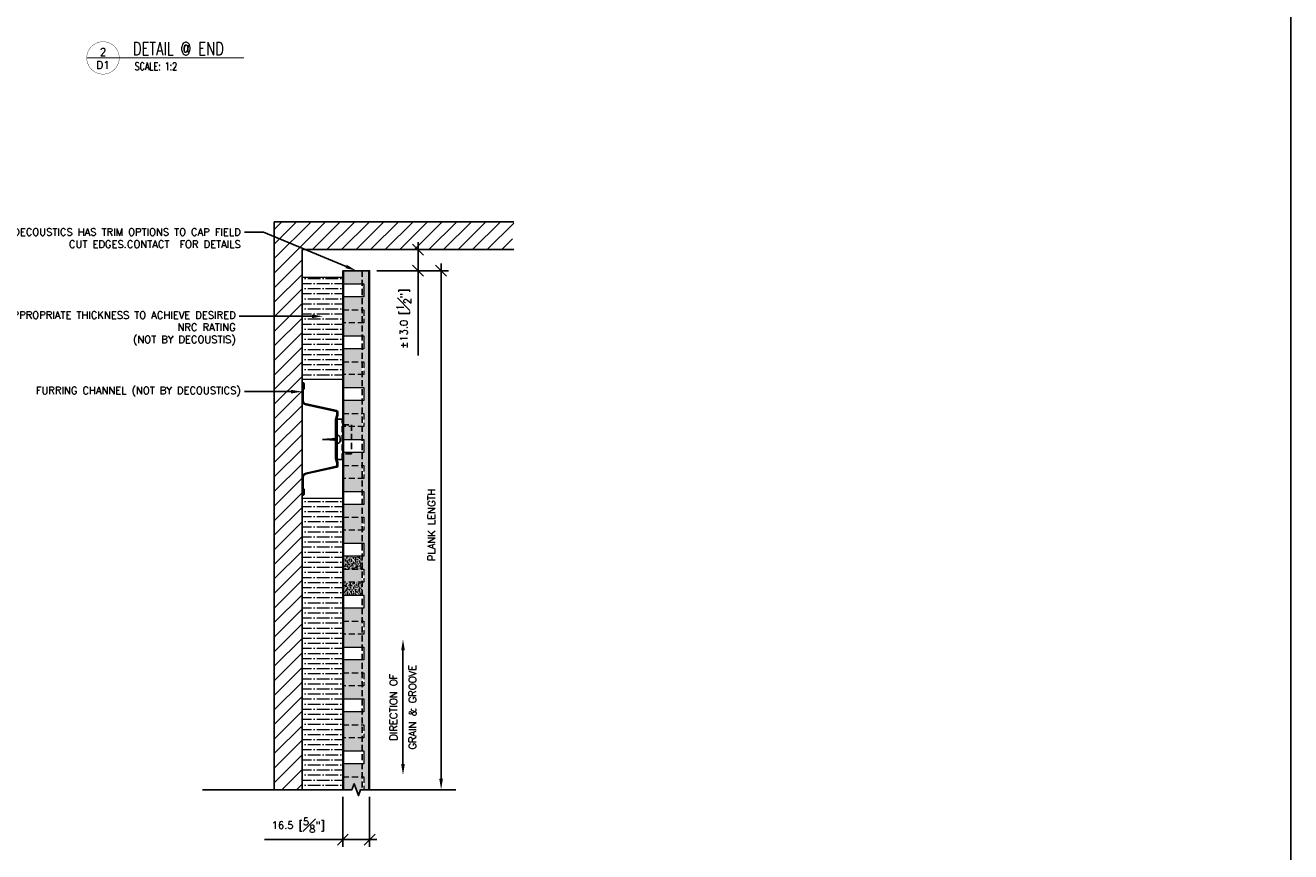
# Model space of a CAD drawing. Header units: millimetres. Extents: x 0 to 4899, y -1170 to 1888.
# Tile 7 of 11: x 999 to 1779, y 280 to 790. Entities that reach past the tile are written whole.
import ezdxf
from ezdxf import colors
from ezdxf.entities.mleader import LeaderData, LeaderLine
from ezdxf.enums import TextEntityAlignment as Align
from ezdxf.math import Vec2, Vec3

# ---------------------------------------------------------------- set-up
doc = ezdxf.new("R2010")
doc.units = ezdxf.units.MM
doc.header["$LTSCALE"] = 15
doc.header["$MEASUREMENT"] = 0
doc.set_wipeout_variables(frame=1)
doc.linetypes.add('HIDDEN', pattern=[0.375, 0.25, -0.125])
for name, color, linetype in [('1-ARCH', 1, 'Continuous'), ('1-DIM', 4, 'Continuous'), ('1-MOUNT', 155, 'Continuous'), ('1-PANEL', 6, 'Continuous'), ('1-TEXT', 2, 'Continuous'), ('1-TITLE', 4, 'Continuous')]:
    doc.layers.add(name, color=color, linetype=linetype)
doc.layers.add('1-VIEWPORT', color=3, linetype='Continuous', plot=False)
doc.styles.add('TEXT', font='romans.shx')
doc.dimstyles.new('WDIM 1-2', dxfattribs={"dimscale": 2.25, "dimtxt": 2, "dimasz": 3, "dimexe": 2, "dimexo": 2, "dimgap": 1.6, "dimtad": 1, "dimdec": 1, "dimzin": 3, "dimdsep": 46, "dimtxsty": 'TEXT', "dimblk": 'OBLIQUE', "dimcen": 2, "dimdle": 2, "dimclrd": 256, "dimclre": 4, "dimclrt": 2, "dimazin": 0, "dimtfac": 1, "dimtdec": 1, "dimtmove": 0, "dimatfit": 3, "dimfxl": 0, "dimfrac": 2, "dimtolj": 1, "dimtzin": 0, "dimlwd": -1, "dimlwe": -1, "dimarcsym": 0})
pattern_1 = [(307.5, (1354.3163, 746.645), (1.926824, 0.0629934), [0, -1.52, 0, -1.7, 0, -1.625]), (277.5, (1354.3163, 746.645), (2.822146, -1.769777), [0, -0.82, 0, -1.37, 0, -0.525]), (237.5, (1354.3163, 747.875), (0.005659, -3.114142), [0, -0.5, 0, -1.8, 0, -2.35]), (227.5, (1354.3163, 747.875), (0.877676, -3.006127), [0, -0.25, 0, -1.18, 0, -1.35])]
pattern_2 = [(0, (-3343.6362, 352.7965), (5.46875, 3.125), [7.8125, -1.5625, 0, -1.5625])]

# ---------------------------------------------------------------- blocks, each defined once
blk = doc.blocks.new('*U91')
at = {"layer": '1-TEXT', "color": 2, "style": 'TEXT'}
blk.add_attdef('VIEWNAME', (0.89, 0.061), '', height=0.25, dxfattribs=at)
at = {"layer": '1-TEXT', "style": 'TEXT'}
for tag, p in [('NOTE1', (0.926, -0.281)), ('NOTE2', (0.926, -0.463)), ('NOTE3', (0.926, -0.655)), ('NOTE4', (0.926, -0.832))]:
    blk.add_attdef(tag, p, '', height=0.125, dxfattribs=at)
blk.add_wipeout([(0.314, 0.314), (0.236, 0.304), (0.163, 0.275), (0.099, 0.229), (0.049, 0.168), (0.015, 0.097), (0.001, 0.02), (0.006, -0.059), (0.03, -0.134), (0.072, -0.2), (0.13, -0.254), (0.199, -0.292), (0.275, -0.312), (0.354, -0.312), (0.43, -0.292), (0.499, -0.254), (0.556, -0.2), (0.599, -0.134), (0.623, -0.059), (0.628, 0.02), (0.613, 0.097), (0.58, 0.168), (0.529, 0.229), (0.466, 0.275), (0.392, 0.304)])
at = {"layer": '1-TITLE', "const_width": 0.00651}
blk.add_lwpolyline([(0, 0, 1), (0.628, 0, 0.414214), (0.314, 0.314, 0.414214), (0, 0, 2.926408)], format="xyb", dxfattribs=at)
at = {"layer": '1-TITLE', "const_width": 0.02}
blk.add_lwpolyline([(0, 0), (3.041, 0)], dxfattribs=at)
at = {"layer": '1-TEXT', "style": 'TEXT'}
for tag, p in [('DETAIL#', (0.301, 0.094)), ('SHEET#', (0.306, -0.207))]:
    blk.add_attdef(tag, text='', height=0.125, dxfattribs=at).set_placement(p, align=Align.CENTER)
blk = doc.blocks.new('Hatsec_02')
at = {"layer": '1-ARCH'}
blk.add_lwpolyline([(1.217, 0.032, -0.414487), (1.232, 0.047), (1.36, 0.047, -0.414214), (1.375, 0.032), (1.375, 0.015, -0.414214), (1.36, 0), (0.956, 0, -0.352059), (0.834, 0.098), (0.67, 0.845, 0.352059), (0.662, 0.851), (0.585, 0.851), (0.48, 0.818), (-0.48, 0.818), (-0.585, 0.851), (-0.662, 0.851, 0.352059), (-0.67, 0.845), (-0.834, 0.098, -0.352059), (-0.956, 0), (-1.36, 0, -0.414214), (-1.375, 0.015), (-1.375, 0.032, -0.414214), (-1.36, 0.047), (-1.232, 0.047, -0.414214), (-1.217, 0.032), (-1.217, 0.024), (-0.957, 0.024, 0.352016), (-0.857, 0.103), (-0.693, 0.85, -0.352059), (-0.662, 0.875), (-0.579, 0.875), (-0.474, 0.842), (0.474, 0.842), (0.579, 0.875), (0.662, 0.875, -0.352059), (0.693, 0.85), (0.857, 0.103, 0.352016), (0.957, 0.024), (1.217, 0.024)], format="xyb", close=True, dxfattribs=at)
at = {"layer": '1-MOUNT'}
for p, q in [((-1.355, 0.024), (-1.217, 0.024)), ((1.217, 0.024), (1.217, 0.032)), ((1.217, 0.032), (1.217, 0.024)), ((1.355, 0.024), (1.217, 0.024)), ((1.36, 0.047), (1.232, 0.047))]:
    blk.add_line(p, q, dxfattribs=at)
blk.add_arc((1.232, 0.032), 0.0152, 90, 180, dxfattribs=at)
blk = doc.blocks.new('A$C6ED95324')
at = {"layer": '1-MOUNT'}
for p in [(-0.6, 0), (0.6, 0)]:
    blk.add_line(p, (0, -12), dxfattribs=at)
blk.add_lwpolyline([(-3.3, 0), (-3.3, 0.3, -0.414214), (-1.1, 2.4), (1.1, 2.4, -0.414214), (3.3, 0.3), (3.3, 0)], format="xyb", close=True, dxfattribs=at)
for points in [[(1.2, -0.8), (-1.2, -0.3)], [(1.1, -1.6), (-1.1, -1.2)], [(1, -2.4), (-1, -2)], [(0.9, -3.2), (-1, -2.8)], [(0.8, -3.9), (-0.9, -3.6)], [(0.8, -4.7), (-0.8, -4.4)], [(0.7, -5.5), (-0.7, -5.3)], [(0.6, -6.3), (-0.6, -6.1)], [(0.5, -7.1), (-0.5, -6.9)], [(0.4, -7.9), (-0.5, -7.7)], [(0.4, -8.7), (-0.4, -8.5)], [(0.3, -9.5), (-0.3, -9.4)], [(0.2, -10.3), (-0.2, -10.2)], [(0.1, -11), (-0.1, -11)], [(0, -11.8), (0, -11.8)]]:
    blk.add_lwpolyline(points, dxfattribs=at)
blk = doc.blocks.new('_OBLIQUE')
at = {"color": 0, "linetype": 'ByBlock'}
blk.add_line((-0.5, -0.5), (0.5, 0.5), dxfattribs=at)
blk = doc.blocks.new('*D108')
at = {"layer": '1-DIM', "transparency": 16777216}
blk.add_line((1255.71, 643.32), (1255.71, 325.45), dxfattribs=at)
at = {"layer": '1-DIM', "color": 4, "transparency": 16777216}
blk.add_line((1216.15, 638.82), (1260.21, 638.82), dxfattribs=at)
at = {"layer": '1-DIM', "transparency": 16777216}
blk.add_solid([(1254.58, 325.45), (1256.83, 325.45), (1255.71, 318.7)], dxfattribs=at)
at = {"layer": 'DEFPOINTS', "color": 0, "transparency": 16777216}
for p in [(1211.65, 638.82), (1255.71, 318.7), (1255.71, 318.7)]:
    blk.add_point(p, dxfattribs=at)
at = {"layer": '1-DIM', "transparency": 16777216, "xscale": 6.75, "yscale": 6.75, "zscale": 6.75, "rotation": 90}
blk.add_blockref('_OBLIQUE', (1255.71, 638.82), dxfattribs=at)
at = {"layer": '1-DIM', "color": 2, "transparency": 16777216, "insert": (1249.86, 482.14), "char_height": 4.5, "attachment_point": 5, "rotation": 90, "style": 'TEXT', "bg_fill": 3, "box_fill_scale": 1.25, "bg_fill_color": 256, "bg_fill_true_color": 13158600, "bg_fill_transparency": 0}
blk.add_mtext('\\A1;PLANK LENGTH', dxfattribs=at)
blk = doc.blocks.new('*D109')
at = {"layer": '1-DIM', "color": 4, "transparency": 16777216}
for p, q in [((1195.15, 314.2), (1195.15, 283.42)), ((1211.65, 314.2), (1211.65, 283.42))]:
    blk.add_line(p, q, dxfattribs=at)
at = {"layer": '1-DIM', "transparency": 16777216}
for p, q in [((1195.15, 287.92), (1146.91, 287.92)), ((1216.15, 287.92), (1195.15, 287.92))]:
    blk.add_line(p, q, dxfattribs=at)
at = {"layer": 'DEFPOINTS', "color": 0, "transparency": 16777216}
for p in [(1195.15, 318.7), (1211.65, 318.7), (1195.15, 287.92)]:
    blk.add_point(p, dxfattribs=at)
at = {"layer": '1-DIM', "transparency": 16777216, "xscale": 6.75, "yscale": 6.75, "zscale": 6.75, "rotation": 180}
blk.add_blockref('_OBLIQUE', (1195.15, 287.92), dxfattribs=at)
at = {"layer": '1-DIM', "transparency": 16777216, "xscale": 6.75, "yscale": 6.75, "zscale": 6.75}
blk.add_blockref('_OBLIQUE', (1211.65, 287.92), dxfattribs=at)
at = {"layer": '1-DIM', "color": 2, "transparency": 16777216, "insert": (1167.65, 296.77), "char_height": 4.5, "attachment_point": 5, "style": 'TEXT', "bg_fill": 3, "box_fill_scale": 1.25, "bg_fill_color": 256, "bg_fill_true_color": 13158600, "bg_fill_transparency": 0}
blk.add_mtext('\\A1;16.5 [{\\H1.000000x;\\S5#8;}"]', dxfattribs=at)
blk = doc.blocks.new('*D104')
at = {"layer": '1-DIM', "transparency": 16777216}
blk.add_line((1232.21, 334.53), (1232.21, 404.69), dxfattribs=at)
for points in [[(1231.09, 404.69), (1233.34, 404.69), (1232.21, 411.44)], [(1231.09, 334.53), (1233.34, 334.53), (1232.21, 327.78)]]:
    blk.add_solid(points, dxfattribs=at)
at = {"layer": 'DEFPOINTS', "color": 0, "transparency": 16777216}
for p in [(1232.21, 411.44), (1232.21, 411.44), (1232.21, 327.78)]:
    blk.add_point(p, dxfattribs=at)
at = {"layer": '1-DIM', "color": 2, "transparency": 16777216, "char_height": 4.5, "attachment_point": 5, "rotation": 90, "style": 'TEXT', "bg_fill": 3, "box_fill_scale": 1.25, "bg_fill_color": 256, "bg_fill_true_color": 13158600, "bg_fill_transparency": 0}
for s, insert in [('\\A1;DIRECTION OF', (1226.36, 369.61)), ('\\A1;GRAIN & GROOVE', (1238.06, 369.61))]:
    blk.add_mtext(s, dxfattribs=dict(at, insert=insert))
blk = doc.blocks.new('*D105')
at = {"layer": '1-DIM', "transparency": 16777216}
for p, q in [((1241.53, 656.32), (1241.53, 638.82)), ((1241.53, 638.82), (1241.53, 586.51))]:
    blk.add_line(p, q, dxfattribs=at)
at = {"layer": '1-DIM', "color": 4, "transparency": 16777216}
for p, q in [((1246.82, 651.82), (1237.03, 651.82)), ((1244.71, 638.82), (1237.03, 638.82))]:
    blk.add_line(p, q, dxfattribs=at)
at = {"layer": 'DEFPOINTS', "color": 0, "transparency": 16777216}
for p in [(1251.32, 651.82), (1241.53, 638.82), (1249.21, 638.82)]:
    blk.add_point(p, dxfattribs=at)
at = {"layer": '1-DIM', "transparency": 16777216, "xscale": 6.75, "yscale": 6.75, "zscale": 6.75}
for p, rotation in [((1241.53, 651.82), 90), ((1241.53, 638.82), 270)]:
    blk.add_blockref('_OBLIQUE', p, dxfattribs=dict(at, rotation=rotation))
at = {"layer": '1-DIM', "color": 2, "transparency": 16777216, "insert": (1232.68, 609.29), "char_height": 4.5, "attachment_point": 5, "rotation": 90, "style": 'TEXT', "bg_fill": 3, "box_fill_scale": 1.25, "bg_fill_color": 256, "bg_fill_true_color": 13158600, "bg_fill_transparency": 0}
blk.add_mtext('\\A1;%%P13.0 [{\\H1.000000x;\\S1#2;}"]', dxfattribs=at)

msp = doc.modelspace()

# ---------------------------------------------------------------- hatches: boundary and pattern name
at = {"layer": '1-ARCH', "lineweight": 5}
h = msp.add_hatch(dxfattribs=at)
h.set_pattern_fill('ANSI36', color=8, scale=25, angle=-45)
h.set_pattern_definition(pattern_2)
h.paths.add_polyline_path([(1170.03, 571.69), (1195.15, 571.69), (1195.15, 634.92), (1170.03, 634.92)])
h = msp.add_hatch(dxfattribs=at)
h.set_pattern_fill('ANSI36', color=8, scale=25, angle=-45)
h.set_pattern_definition(pattern_2)
h.paths.add_polyline_path([(1195.15, 498.37), (1170.03, 498.37), (1170.03, 318.7), (1195.15, 318.7)])
at = {"layer": '1-PANEL', "lineweight": 9}
h = msp.add_hatch(dxfattribs=at)
h.set_pattern_fill('AR-SAND', color=8, angle=-90)
h.set_pattern_definition(pattern_1)
h.paths.add_polyline_path([(1195.65, 582.7), (1195.65, 590.7), (1207.15, 590.7), (1207.15, 582.7)])
h.paths.add_polyline_path([(1195.65, 574.7), (1195.65, 582.7), (1207.15, 582.7), (1207.15, 574.7)])
h.paths.add_polyline_path([(1195.65, 566.7), (1195.65, 574.7), (1207.15, 574.7), (1207.15, 566.7)])
h.paths.add_polyline_path([(1195.65, 550.7), (1195.65, 558.7), (1207.15, 558.7), (1207.15, 550.7)])
h.paths.add_polyline_path([(1195.65, 542.7), (1195.65, 550.7), (1207.15, 550.7), (1207.15, 542.7)])
h.paths.add_polyline_path([(1195.65, 534.7), (1195.65, 542.7), (1207.15, 542.7), (1207.15, 534.7)])
h.paths.add_polyline_path([(1195.65, 518.7), (1195.65, 526.7), (1207.15, 526.7), (1207.15, 518.7)])
h.paths.add_polyline_path([(1195.65, 510.7), (1195.65, 518.7), (1207.15, 518.7), (1207.15, 510.7)])
h.paths.add_polyline_path([(1195.65, 502.7), (1195.65, 510.7), (1207.15, 510.7), (1207.15, 502.7)])
h.paths.add_polyline_path([(1195.65, 486.7), (1195.65, 494.7), (1207.15, 494.7), (1207.15, 486.7)])
h.paths.add_polyline_path([(1195.65, 478.7), (1195.65, 486.7), (1207.15, 486.7), (1207.15, 478.7)])
h.paths.add_polyline_path([(1195.65, 470.7), (1195.65, 478.7), (1207.15, 478.7), (1207.15, 470.7)])
h.paths.add_polyline_path([(1195.65, 622.7), (1207.15, 622.7), (1207.15, 598.7), (1195.65, 598.7)])
h.paths.add_polyline_path([(1207.15, 630.7), (1195.65, 630.7), (1195.65, 638.82), (1207.15, 638.82)])
h.paths.add_polyline_path([(1211.15, 398.7), (1208.15, 398.7), (1208.15, 406.7), (1207.15, 406.7), (1207.15, 414.7), (1208.15, 414.7), (1208.15, 422.7), (1207.15, 422.7), (1207.15, 430.7), (1208.15, 430.7), (1208.15, 438.7), (1207.15, 438.7), (1207.15, 446.7), (1208.15, 446.7), (1208.15, 454.7), (1207.15, 454.7), (1207.15, 462.7), (1208.15, 462.7), (1208.15, 470.7), (1207.15, 470.7), (1207.15, 478.7), (1208.15, 478.7), (1208.15, 486.7), (1207.15, 486.7), (1207.15, 494.7), (1208.15, 494.7), (1208.15, 502.7), (1207.15, 502.7), (1207.15, 510.7), (1208.15, 510.7), (1208.15, 518.7), (1207.15, 518.7), (1207.15, 526.7), (1208.15, 526.7), (1208.15, 534.7), (1207.15, 534.7), (1207.15, 542.7), (1208.15, 542.7), (1208.15, 550.7), (1207.15, 550.7), (1207.15, 558.7), (1208.15, 558.7), (1208.15, 566.7), (1207.15, 566.7), (1207.15, 574.7), (1208.15, 574.7), (1208.15, 582.7), (1207.15, 582.7), (1207.15, 590.7), (1208.15, 590.7), (1208.15, 598.7), (1207.15, 598.7), (1207.15, 638.82), (1211.15, 638.82)])
h = msp.add_hatch(dxfattribs=at)
h.set_pattern_fill('AR-SAND', color=8, angle=-90)
h.set_pattern_definition(pattern_1)
h.paths.add_polyline_path([(1195.65, 454.7), (1195.65, 462.7), (1207.15, 462.7), (1207.15, 454.7)], flags=0)
h.paths.add_polyline_path([(1207.15, 454.7), (1207.15, 446.7), (1195.65, 446.7), (1195.65, 454.7)], flags=16)
h.paths.add_polyline_path([(1207.15, 430.7), (1207.15, 422.7), (1195.65, 422.7), (1195.65, 430.7)], flags=17)
h.paths.add_polyline_path([(1195.65, 414.7), (1195.65, 422.7), (1207.15, 422.7), (1207.15, 414.7)], flags=16)
h.paths.add_polyline_path([(1195.65, 462.7), (1207.15, 462.7), (1207.15, 438.7), (1195.65, 438.7)])
h.paths.add_polyline_path([(1195.65, 494.7), (1207.15, 494.7), (1207.15, 470.7), (1195.65, 470.7)])
h.paths.add_polyline_path([(1195.65, 526.7), (1207.15, 526.7), (1207.15, 502.7), (1195.65, 502.7)])
h.paths.add_polyline_path([(1195.65, 558.7), (1207.15, 558.7), (1207.15, 534.7), (1195.65, 534.7)])
h.paths.add_polyline_path([(1195.65, 590.7), (1207.15, 590.7), (1207.15, 566.7), (1195.65, 566.7)])
h.paths.add_polyline_path([(1195.65, 622.7), (1207.15, 622.7), (1207.15, 598.7), (1195.65, 598.7)])
h.paths.add_polyline_path([(1207.15, 630.7), (1195.65, 630.7), (1195.65, 638.82), (1207.15, 638.82)])
h = msp.add_hatch(dxfattribs=at)
h.set_pattern_fill('AR-SAND', color=8, angle=-90)
h.set_pattern_definition(pattern_1)
h.paths.add_polyline_path([(1195.65, 462.7), (1195.65, 454.7), (1207.15, 454.7), (1207.15, 462.7)])
h.paths.add_polyline_path([(1207.15, 438.7), (1207.15, 446.7), (1195.65, 446.7), (1195.65, 438.7)])
h = msp.add_hatch(dxfattribs=at)
h.set_pattern_fill('AR-SAND', color=8, angle=-90)
h.set_pattern_definition(pattern_1)
h.paths.add_polyline_path([(1195.65, 446.7), (1195.65, 454.7), (1207.15, 454.7), (1207.15, 446.7)])
h.paths.add_polyline_path([(1195.65, 406.7), (1195.65, 414.7), (1207.15, 414.7), (1207.15, 406.7)])
h.paths.add_polyline_path([(1195.65, 390.7), (1195.65, 398.7), (1207.15, 398.7), (1207.15, 390.7)])
h.paths.add_polyline_path([(1195.65, 382.7), (1195.65, 390.7), (1207.15, 390.7), (1207.15, 382.7)])
h.paths.add_polyline_path([(1195.65, 374.7), (1195.65, 382.7), (1207.15, 382.7), (1207.15, 374.7)])
h.paths.add_polyline_path([(1195.65, 358.7), (1195.65, 366.7), (1207.15, 366.7), (1207.15, 358.7)])
h.paths.add_polyline_path([(1195.65, 350.7), (1195.65, 358.7), (1207.15, 358.7), (1207.15, 350.7)])
h.paths.add_polyline_path([(1195.65, 342.7), (1195.65, 350.7), (1207.15, 350.7), (1207.15, 342.7)])
h.paths.add_polyline_path([(1195.65, 326.7), (1195.65, 334.7), (1207.15, 334.7), (1207.15, 326.7)])
h.paths.add_polyline_path([(1195.65, 318.7), (1195.65, 326.7), (1207.15, 326.7), (1207.15, 318.76), (1206.08, 318.7), (1204.74, 315.02), (1202.06, 322.38), (1200.72, 318.7)])
h.paths.add_polyline_path([(1208.15, 318.7), (1208.15, 326.7), (1207.15, 326.7), (1207.15, 334.7), (1208.15, 334.7), (1208.15, 342.7), (1207.15, 342.7), (1207.15, 350.7), (1208.15, 350.7), (1208.15, 358.7), (1207.15, 358.7), (1207.15, 366.7), (1208.15, 366.7), (1208.15, 374.7), (1207.15, 374.7), (1207.15, 382.7), (1208.15, 382.7), (1208.15, 390.7), (1207.15, 390.7), (1207.15, 398.7), (1208.15, 398.7), (1211.15, 398.7), (1211.15, 318.7)])

# ---------------------------------------------------------------- linework, layer by layer
at = {"layer": '1-ARCH'}
for p, q in [((1152.85, 669), (1300.51, 669)), ((1170.03, 651.82), (1300.51, 651.82))]:
    msp.add_line(p, q, dxfattribs=at)
at = {"layer": '1-ARCH', "color": 8, "lineweight": 9}
for points in [[(1170.03, 571.69), (1170.03, 634.92), (1195.15, 634.92), (1195.15, 571.69)], [(1170.03, 498.37), (1170.03, 318.7), (1195.15, 318.7), (1195.15, 498.37)]]:
    msp.add_lwpolyline(points, close=True, dxfattribs=at)
at = {"layer": '1-DIM'}
msp.add_lwpolyline([(1108.54, 318.7), (1200.72, 318.7), (1202.06, 322.38), (1204.74, 315.02), (1206.08, 318.7), (1264.78, 318.7)], dxfattribs=at)
at = {"layer": '1-MOUNT', "linetype": 'HIDDEN'}
msp.add_line((1194.75, 522.3), (1194.75, 547.3), dxfattribs=at)
at = {"layer": '1-MOUNT', "linetype": 'Continuous', "ltscale": 0.1}
msp.add_line((1170.03, 438.64), (1170.03, 318.7), dxfattribs=at)
at = {"layer": '1-MOUNT'}
for points in [[(1191.25, 522.3), (1191.25, 547.3), (1191.65, 547.3), (1191.65, 522.3)], [(1191.65, 522.3), (1191.65, 547.3), (1195.15, 547.3), (1195.15, 522.3)]]:
    msp.add_lwpolyline(points, close=True, dxfattribs=at)
at = {"layer": '1-MOUNT', "linetype": 'HIDDEN'}
msp.add_lwpolyline([(1195.15, 525.8), (1195.15, 543.8), (1200.47, 543.8), (1200.47, 525.8)], close=True, dxfattribs=at)
at = {"layer": '1-PANEL', "color": 1, "linetype": 'HIDDEN'}
msp.add_line((1207.15, 638.82), (1207.15, 318.76), dxfattribs=at)
at = {"layer": '1-PANEL', "linetype": 'Continuous'}
for points in [[(1195.15, 638.82), (1211.65, 638.82), (1211.65, 396.82)], [(1195.15, 638.82), (1211.65, 638.82), (1211.65, 318.7)]]:
    msp.add_lwpolyline(points, dxfattribs=at)
at = {"layer": '1-PANEL'}
for points in [[(1195.15, 318.7), (1195.15, 638.82), (1211.15, 638.82)], [(1195.65, 318.7), (1195.65, 638.82), (1211.15, 638.82)], [(1211.15, 638.82), (1211.15, 638.82), (1211.15, 318.7)]]:
    msp.add_lwpolyline(points, dxfattribs=at)
at = {"layer": '1-PANEL', "lineweight": 9}
for points in [[(1195.15, 630.7), (1208.15, 630.7), (1208.15, 622.7), (1195.15, 622.7), (1195.15, 630.7)], [(1195.15, 598.7), (1208.15, 598.7), (1208.15, 590.7), (1195.15, 590.7), (1195.15, 598.7)], [(1195.15, 566.7), (1208.15, 566.7), (1208.15, 558.7), (1195.15, 558.7), (1195.15, 566.7)], [(1195.15, 534.7), (1208.15, 534.7), (1208.15, 526.7), (1195.15, 526.7), (1195.15, 534.7)], [(1195.15, 502.7), (1208.15, 502.7), (1208.15, 494.7), (1195.15, 494.7), (1195.15, 502.7)], [(1195.15, 470.7), (1208.15, 470.7), (1208.15, 462.7), (1195.15, 462.7), (1195.15, 470.7)], [(1195.15, 438.7), (1208.15, 438.7), (1208.15, 430.7), (1195.15, 430.7), (1195.15, 438.7)], [(1195.15, 406.7), (1208.15, 406.7), (1208.15, 398.7), (1195.15, 398.7), (1195.15, 406.7)], [(1195.15, 374.7), (1208.15, 374.7), (1208.15, 366.7), (1195.15, 366.7), (1195.15, 374.7)], [(1195.15, 342.7), (1208.15, 342.7), (1208.15, 334.7), (1195.15, 334.7), (1195.15, 342.7)]]:
    msp.add_lwpolyline(points, dxfattribs=at)
at = {"layer": '1-PANEL', "linetype": 'HIDDEN', "lineweight": 9}
for points in [[(1195.15, 614.7), (1208.15, 614.7), (1208.15, 606.7), (1195.15, 606.7), (1195.15, 614.7)], [(1195.15, 582.7), (1208.15, 582.7), (1208.15, 574.7), (1195.15, 574.7), (1195.15, 582.7)], [(1195.15, 550.7), (1208.15, 550.7), (1208.15, 542.7), (1195.15, 542.7), (1195.15, 550.7)], [(1195.15, 518.7), (1208.15, 518.7), (1208.15, 510.7), (1195.15, 510.7), (1195.15, 518.7)], [(1195.15, 486.7), (1208.15, 486.7), (1208.15, 478.7), (1195.15, 478.7), (1195.15, 486.7)], [(1195.15, 454.7), (1208.15, 454.7), (1208.15, 446.7), (1195.15, 446.7), (1195.15, 454.7)], [(1195.15, 422.7), (1208.15, 422.7), (1208.15, 414.7), (1195.15, 414.7), (1195.15, 422.7)], [(1195.15, 390.7), (1208.15, 390.7), (1208.15, 382.7), (1195.15, 382.7), (1195.15, 390.7)], [(1195.15, 358.7), (1208.15, 358.7), (1208.15, 350.7), (1195.15, 350.7), (1195.15, 358.7)], [(1195.15, 318.7), (1195.15, 326.7)], [(1195.15, 326.7), (1208.15, 326.7), (1208.15, 318.7), (1207.21, 318.7)]]:
    msp.add_lwpolyline(points, dxfattribs=at)
at = {"layer": '1-VIEWPORT'}
msp.add_lwpolyline([(279.4, 1170), (1779.37, 1170), (1779.37, 0), (279.4, 0)], close=True, dxfattribs=at)

# ---------------------------------------------------------------- block references
at = {"layer": '1-ARCH', "linetype": 'Continuous', "ltscale": 0.1, "xscale": -25.1942599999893, "yscale": 25.1942599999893, "zscale": 25.1942599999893, "rotation": 270}
msp.add_blockref('Hatsec_02', (1170.03, 535.03), dxfattribs=at)
at = {"layer": '1-MOUNT', "xscale": -0.75, "yscale": 0.75, "zscale": 0.75, "rotation": 270}
msp.add_blockref('A$C6ED95324', (1191.65, 534.8), dxfattribs=at)

# ---------------------------------------------------------------- leaders
at = {"layer": '1-TEXT'}
ml = msp.add_multileader_mtext('Standard', dxfattribs=at)
ml.set_content('RAW, SAW-CUT EDGE. DECOUSTICS HAS TRIM OPTIONS TO CAP FIELD CUT EDGES.CONTACT  FOR DETAILS', color=256, style='TEXT')
ml.set_leader_properties(color=4, linetype='ByLayer', lineweight=-1)
ml.build(insert=Vec2(0, 0))
ml.multileader.update_dxf_attribs({"dogleg_length": 0.36, "arrow_head_size": 6.75, "scale": 2.25})
ctx = ml.context
ctx.base_point, ctx.scale, ctx.char_height, ctx.arrow_head_size, ctx.landing_gap_size, ctx.plane_origin = Vec3(1026.68, 662.67), 2.25, 4.5, 6.75, 2.25, Vec3(1088.52, 711.94)
ctx.text_align_type = 2
notes = []
notes.append((ctx, [(1, (1, 1, 0), (1146.3, 662.67), (-1, 0), 11.84, [(0, [(1203.4, 638.82)], 0, [])])]))
ctx.mtext.insert, ctx.mtext.width, ctx.mtext.alignment, ctx.mtext.flow_direction = Vec3(1132.22, 664.92), 106.8604, 3, 5
ml = msp.add_multileader_mtext('Standard', dxfattribs=at)
ml.set_content('ACOUSTIC INSULATION, USE APPROPRIATE THICKNESS TO ACHIEVE DESIRED NRC RATING\\P(NOT BY DECOUSTIS)', color=256, style='TEXT')
ml.set_leader_properties(color=4, linetype='ByLayer', lineweight=-1)
ml.build(insert=Vec2(0, 0))
ml.multileader.update_dxf_attribs({"dogleg_length": 0.36, "arrow_head_size": 6.75, "scale": 2.25})
ctx = ml.context
ctx.base_point, ctx.scale, ctx.char_height, ctx.arrow_head_size, ctx.landing_gap_size, ctx.plane_origin = Vec3(1023.33, 610.69), 2.25, 4.5, 6.75, 2.25, Vec3(1080.33, 625.99)
ctx.text_align_type = 2
notes.append((ctx, [(0, (1, 1, 0), (1158.38, 610.69), (-1, 0), 27.05, [(0, [(1182.92, 610.69)], 0, [])])]))
ctx.mtext.insert, ctx.mtext.width, ctx.mtext.alignment, ctx.mtext.flow_direction = Vec3(1129.08, 613.69), 109.3321, 3, 5
ml = msp.add_multileader_mtext('Standard', dxfattribs=at)
ml.set_content('FURRING CHANNEL (NOT BY DECOUSTICS)', color=256, style='TEXT')
ml.set_leader_properties(color=4, linetype='ByLayer', lineweight=-1)
ml.build(insert=Vec2(0, 0))
ml.multileader.update_dxf_attribs({"dogleg_length": 0.36, "arrow_head_size": 6.75, "scale": 2.25})
ctx = ml.context
ctx.base_point, ctx.scale, ctx.char_height, ctx.arrow_head_size, ctx.landing_gap_size, ctx.plane_origin = Vec3(1054.75, 564.21), 2.25, 4.5, 6.75, 2.25, Vec3(1056.28, 579.51)
ctx.text_align_type = 2
notes.append((ctx, [(0, (1, 1, 0), (1148.88, 564.21), (-1, 0), 14.41, [(0, [(1170.03, 564.21)], 0, [])])]))
ctx.mtext.insert, ctx.mtext.width, ctx.mtext.alignment, ctx.mtext.flow_direction = Vec3(1132.22, 567.21), 81.6932, 3, 5
for ctx, leaders in notes:
    for number, flags, end, landing, length, lines in leaders:
        leader = LeaderData()
        leader.index, (leader.has_last_leader_line, leader.has_dogleg_vector, leader.attachment_direction) = number, flags
        leader.last_leader_point, leader.dogleg_vector, leader.dogleg_length = Vec3(end), Vec3(landing), length
        for number, points, colour, breaks in lines:
            line = LeaderLine()
            line.index, line.vertices, line.color, line.breaks = number, Vec3.list(points), colors.encode_raw_color(colour), breaks
            leader.lines.append(line)
        ctx.leaders.append(leader)

# ---------------------------------------------------------------- next in the draw order: block references
at = {"layer": '1-TITLE'}
ref = msp.add_blockref('*U91', (1037.31, 770.07), dxfattribs=dict(at, xscale=31.85598356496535, yscale=31.85598356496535, zscale=31.85598356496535))
ref.add_attrib('VIEWNAME', 'DETAIL @ END', (1065.66, 771.82), dxfattribs={"color": 2, "height": 7.9374, "style": 'TEXT', "width": 0.75})
ref.add_attrib('DETAIL#', '2', dxfattribs={"color": 2, "height": 4.76, "style": 'TEXT'}).set_placement((1047.32, 773.72), align=Align.MIDDLE_CENTER)
ref.add_attrib('SHEET#', 'D1', dxfattribs={"color": 2, "height": 4.762, "style": 'TEXT'}).set_placement((1047.32, 765.75), align=Align.MIDDLE_CENTER)
ref.add_attrib('NOTE1', 'SCALE: 1:2', dxfattribs={"color": 2, "height": 4.762, "style": 'TEXT', "width": 0.75}).set_placement((1066.81, 761.12), align=Align.BOTTOM_LEFT)

# ---------------------------------------------------------------- next in the draw order: dimensions: what is measured, and where the dimension line sits
at = {"layer": '1-DIM'}
dim = msp.add_linear_dim(base=(1255.71, 318.7), p1=(1211.65, 638.82), p2=(1255.71, 318.7), angle=270, text='PLANK LENGTH', dimstyle='WDIM 1-2', override={"dimblk1": 'OBLIQUE', "dimsah": 1}, dxfattribs=at)
dim.commit()
dim.dimension.update_dxf_attribs({"geometry": '*D108', "text_midpoint": (1249.86, 482.14)})

# ---------------------------------------------------------------- next in the draw order: dimensions: what is measured, and where the dimension line sits
dim = msp.add_linear_dim(base=(1195.15, 287.92), p1=(1211.65, 318.7), p2=(1195.15, 318.7), dimstyle='WDIM 1-2', dxfattribs=at)
dim.commit()
dim.dimension.update_dxf_attribs({"geometry": '*D109', "text_midpoint": (1167.65, 296.77)})

# ---------------------------------------------------------------- next in the draw order: hatches: boundary and pattern name
at = {"layer": '1-ARCH'}
h = msp.add_hatch(dxfattribs=at)
h.set_pattern_fill('ANSI31', color=8, scale=50.8, style=0)
h.set_pattern_definition([(45, (-773.441, 273.572), (-4.490128, 4.490128), [])])
h.paths.add_polyline_path([(1170.03, 651.82), (1300.51, 651.82), (1300.51, 652.64), (1302.89, 655.02), (1298.13, 660.18), (1300.51, 662.57), (1300.51, 669), (1152.85, 669), (1152.85, 318.7), (1170.03, 318.7)])

# ---------------------------------------------------------------- next in the draw order: linework, layer by layer
for p, q in [((1152.85, 669), (1152.85, 318.7)), ((1170.03, 651.82), (1170.03, 318.7))]:
    msp.add_line(p, q, dxfattribs=at)

# ---------------------------------------------------------------- next in the draw order: dimensions: what is measured, and where the dimension line sits
at = {"layer": '1-DIM'}
dim = msp.add_linear_dim(base=(1241.53, 638.82), p1=(1251.32, 651.82), p2=(1249.21, 638.82), angle=90, text='%%P<>', dimstyle='WDIM 1-2', dxfattribs=at)
dim.commit()
dim.dimension.update_dxf_attribs({"geometry": '*D105', "text_midpoint": (1232.68, 609.29)})
dim = msp.add_linear_dim(base=(1232.21, 411.44), p1=(1232.21, 327.78), p2=(1232.21, 411.44), angle=90, text='DIRECTION OF\\XGRAIN & GROOVE', dimstyle='WDIM 1-2', override={"dimsah": 1}, dxfattribs=at)
dim.commit()
dim.dimension.update_dxf_attribs({"geometry": '*D104', "text_midpoint": (1232.21, 369.61)})

doc.saveas('drawing.dxf')
